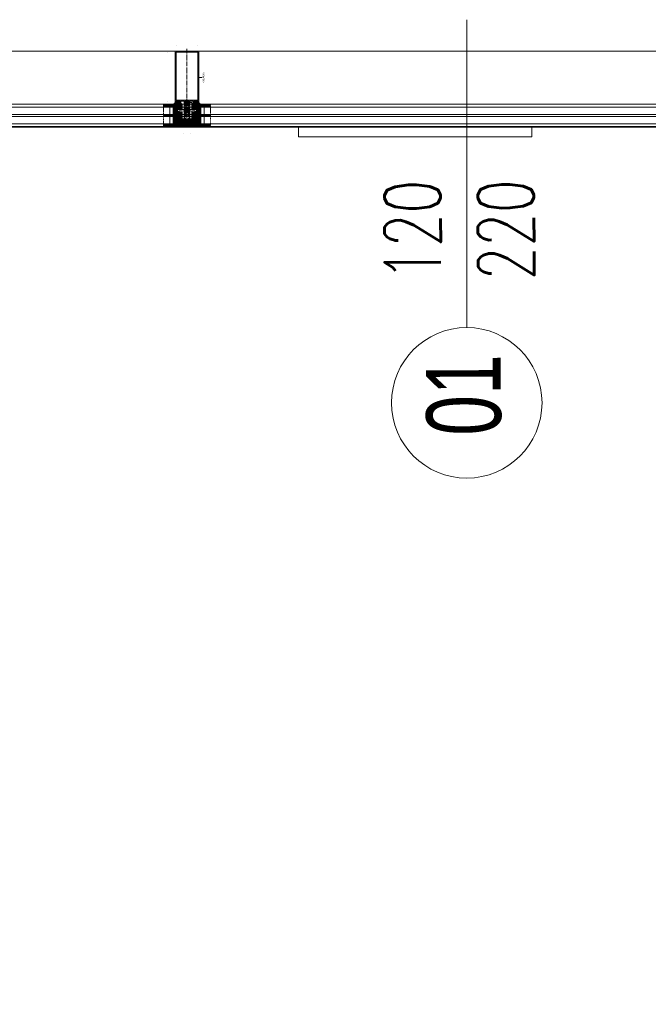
# Model space of a CAD drawing. Header units: inches. Extents: x 0 to 111471, y -105323 to 11070.
# Tile 167 of 256: x 43855 to 43990, y -28059 to -27848. Entities that reach past the tile are written whole.
import ezdxf
from ezdxf.enums import TextEntityAlignment as Align

# ---------------------------------------------------------------- set-up
doc = ezdxf.new("R2010")
doc.units = ezdxf.units.IN
doc.header["$MEASUREMENT"] = 0
for name, pattern in [('DIVIDE', [5.3, 2, -1, 0.15, -1, 0.15, -1]), ('gen3', [6.25, 4.75, -1.5]), ('GEN7', [13.75, 9.75, -1.5, 1, -1.5])]:
    doc.linetypes.add(name, pattern=pattern)
for name, color, linetype, lineweight in [('888 drzwi i okna', 4, 'Continuous', 0), ('888 opisy', 3, 'Continuous', 0), ('888 projektowane elementy', 6, 'Continuous', 13), ('888 sciany istniejące', 2, 'Continuous', 35), ('888 widok', 8, 'Continuous', 0), ('888 wymiary', 1, 'Continuous', 0), ('MB-inne', 8, 'Continuous', 9), ('MB-kreskowanie', 8, 'Continuous', 5), ('MB-opisy', 120, 'Continuous', 9), ('MB-osie', 4, 'GEN7', 5), ('MB-profile', 7, 'Continuous', 9), ('MB-szyby', 4, 'Continuous', 9), ('MB-urwania', 1, 'DIVIDE', 5), ('MB-uszczelki_tworzywa', 8, 'Continuous', 9), ('MB-wymiary', 145, 'Continuous', 9), ('Wymiary', 85, 'Continuous', 18)]:
    doc.layers.add(name, color=color, linetype=linetype, lineweight=lineweight)
doc.styles.add('ARIALCE', font='arial.ttf', dxfattribs={"width": 0.8})
doc.styles.get("Standard").update_dxf_attribs({"font": 'arial.ttf'})
doc.styles.add('TS 100_opisy', font='romans.shx', dxfattribs={"width": 0.7, "height": 16})
doc.styles.add('TS 100_wymiary', font='romans.shx', dxfattribs={"width": 0.7, "height": 16})
doc.dimstyles.new('Dim Style 100', dxfattribs={"dimtxt": 16, "dimasz": 12, "dimexe": 12, "dimexo": 2, "dimgap": 10, "dimtad": 1, "dimdec": 0, "dimzin": 9, "dimtxsty": 'TS 100_wymiary', "dimblk": 'ARCHTICK', "dimcen": 2.5, "dimdle": 12, "dimclrd": 256, "dimclrt": 2, "dimadec": 0, "dimazin": 2, "dimtfac": 1, "dimtdec": 0, "dimtix": 1, "dimtmove": 2, "dimatfit": 3, "dimfxl": 0, "dimlwd": -1, "dimarcsym": 0})
doc.dimstyles.new('MB_KDA_2.5', dxfattribs={"dimtxt": 2.5, "dimasz": 2.5, "dimexe": 1, "dimexo": 1, "dimgap": 1, "dimtad": 1, "dimdec": 1, "dimdsep": 46, "dimtxsty": 'Standard', "dimcen": 0, "dimclrd": 256, "dimclre": 256, "dimclrt": 2, "dimadec": 0, "dimazin": 2, "dimtp": 0.1, "dimtm": 0.1, "dimtfac": 0.71, "dimtdec": 1, "dimtmove": 0, "dimatfit": 3, "dimfxl": 0, "dimtzin": 0, "dimlwd": -1, "dimlwe": -1, "dimarcsym": 0})
pattern_1 = [(315, (-204.003, -193.6241), (1.3470384, -3e-16), [0.9525, -0.9525])]
pattern_2 = [(0.033944, (-4153.1781, -852.2568), (0.23784281, 0.47639099), [0, -0.47625])]
pattern_3 = [(45, (-204.003, 93.6241), (1.3470384, -2e-16), [0.9525, -0.9525])]

# ---------------------------------------------------------------- blocks, each defined once
blk = doc.blocks.new('K430492X')
at = {"layer": 'MB-kreskowanie'}
h = blk.add_hatch(color=0, dxfattribs=at)
h.paths.add_polyline_path([(-109.2, 25), (-109.5, 24.7), (-109.5, 22.5), (-109, 22), (-108.5, 22), (-108.5, 23.5), (-106.5, 23.5), (-106.5, 19.7), (-106.3, 19.5), (-106.5, 19.2), (-106.5, 15.5), (-108.5, 15.5), (-108.5, 17), (-109, 17), (-109.5, 16.5), (-109.5, 13), (-108.5, 13), (-108.5, 14), (-106.5, 14), (-106.5, 6.5), (-107, 6), (-124.2, 6), (-124.5, 5.7), (-124.5, 4), (-124, 3.5), (-123, 3.5), (-123, 4.5), (-121, 4.5), (-120.5, 4), (-120.5, 2.7), (-118.9, 0), (-120.5, -2.8), (-120.5, -4), (-121, -4.5), (-123, -4.5), (-123, -3.5), (-124, -3.5), (-124.5, -4), (-124.5, -5.7), (-124.2, -6), (-107, -6), (-106.5, -6.5), (-106.5, -14), (-108.5, -14), (-108.5, -13), (-109.5, -13), (-109.5, -16.5), (-109, -17), (-108.5, -17), (-108.5, -15.5), (-106.5, -15.5), (-106.5, -19.2), (-106.3, -19.5), (-106.5, -19.7), (-106.5, -23.5), (-108.5, -23.5), (-108.5, -22), (-109, -22), (-109.5, -22.5), (-109.5, -24.7), (-109.2, -25), (-0.5, -25, 0.413925), (0, -24.5), (0, 24.5, 0.413925), (-0.5, 25)])
h.paths.add_polyline_path([(-3, 22.9), (-2.5, 22.4), (-2.5, -22.4), (-3, -22.9), (-104, -22.9), (-104.5, -22.4), (-104.5, 22.4), (-104, 22.9)], flags=16)
h.paths.add_polyline_path([(-106.4, 3.6), (-105.5, 0), (-106.4, -3.6), (-106.9, -4), (-116.9, -4), (-117.3, -3.2), (-115.9, -0.8), (-115.9, 0.8), (-117.3, 3.2), (-116.9, 4), (-106.9, 4)], flags=16)
at = {"layer": 'MB-profile'}
blk.add_lwpolyline([(-0.5, -25), (-109.2, -25), (-109.5, -24.7), (-109.5, -22.5), (-109, -22), (-108.5, -22), (-108.5, -23.5), (-106.5, -23.5), (-106.5, -19.7), (-106.3, -19.5), (-106.5, -19.2), (-106.5, -15.5), (-108.5, -15.5), (-108.5, -17), (-109, -17), (-109.5, -16.5), (-109.5, -13), (-108.5, -13), (-108.5, -14), (-106.5, -14), (-106.5, -6.5), (-107, -6), (-124.2, -6), (-124.5, -5.7), (-124.5, -4), (-124, -3.5), (-123, -3.5), (-123, -4.5), (-121, -4.5), (-120.5, -4), (-120.5, -2.8), (-118.9, 0), (-120.5, 2.7), (-120.5, 4), (-121, 4.5), (-123, 4.5), (-123, 3.5), (-124, 3.5), (-124.5, 4), (-124.5, 5.7), (-124.2, 6), (-107, 6), (-106.5, 6.5), (-106.5, 14), (-108.5, 14), (-108.5, 13), (-109.5, 13), (-109.5, 16.5), (-109, 17), (-108.5, 17), (-108.5, 15.5), (-106.5, 15.5), (-106.5, 19.2), (-106.3, 19.5), (-106.5, 19.7), (-106.5, 23.5), (-108.5, 23.5), (-108.5, 22), (-109, 22), (-109.5, 22.5), (-109.5, 24.7), (-109.2, 25), (-0.5, 25, -0.414502), (0, 24.5), (0, -24.5, -0.414502)], format="xyb", close=True, dxfattribs=at)
for points in [[(-3, -22.9), (-104, -22.9), (-104.5, -22.4), (-104.5, 22.4), (-104, 22.9), (-3, 22.9), (-2.5, 22.4), (-2.5, -22.4)], [(-106.4, -3.6), (-106.9, -4), (-116.9, -4), (-117.3, -3.2), (-115.9, -0.8), (-115.9, 0.8), (-117.3, 3.2), (-116.9, 4), (-106.9, 4), (-106.4, 3.6), (-105.5, 0)]]:
    blk.add_lwpolyline(points, close=True, dxfattribs=at)
blk = doc.blocks.new('*D597')
at = {"layer": 'Defpoints', "color": 0, "ltscale": 0.01}
for p in [(52, -74.7), (161.5, -74.5), (52, -92)]:
    blk.add_point(p, dxfattribs=at)
at = {"layer": 'MB-wymiary'}
for p, q in [((52, -75.7), (52, -93)), ((161.5, -75.5), (161.5, -93)), ((159, -92), (54.5, -92))]:
    blk.add_line(p, q, dxfattribs=at)
at = {"layer": 'MB-wymiary', "ltscale": 0.01}
for points in [[(54.5, -91.6), (54.5, -92.4), (52, -92)], [(159, -92.4), (159, -91.6), (161.5, -92)]]:
    blk.add_solid(points, dxfattribs=at)
at = {"layer": 'MB-wymiary', "color": 2, "ltscale": 0.01, "insert": (106.8, -89.7), "char_height": 2.5, "attachment_point": 5}
blk.add_mtext('110', dxfattribs=at)
blk = doc.blocks.new('*D598')
at = {"layer": 'Defpoints', "color": 0, "ltscale": 0.01}
for p in [(147.1, -25), (173.9, -25), (147.1, -75)]:
    blk.add_point(p, dxfattribs=at)
at = {"layer": 'MB-wymiary'}
for p, q in [((148.1, -25), (174.9, -25)), ((173.9, -72.5), (173.9, -27.5)), ((148.1, -75), (174.9, -75))]:
    blk.add_line(p, q, dxfattribs=at)
at = {"layer": 'MB-wymiary', "ltscale": 0.01}
for points in [[(174.3, -27.5), (173.5, -27.5), (173.9, -25)], [(173.5, -72.5), (174.3, -72.5), (173.9, -75)]]:
    blk.add_solid(points, dxfattribs=at)
at = {"layer": 'MB-wymiary', "color": 2, "ltscale": 0.01, "insert": (171.7, -50), "char_height": 2.5, "attachment_point": 5, "rotation": 90}
blk.add_mtext('50', dxfattribs=at)
blk = doc.blocks.new('120900')
at = {"layer": 'MB-kreskowanie'}
h = blk.add_hatch(dxfattribs=at)
h.set_pattern_fill('DOTS', color=256, scale=0.3, angle=90.0339, style=0)
h.set_pattern_definition([(90.033944, (778.75693, -4206.1781), (-0.47639099, 0.23784281), [0, -0.47625])])
h.paths.add_polyline_path([(-6.2, 1.7, -0.244698), (-6, 1.8), (-5.6, 1.8, -0.117863), (-5.4, 1.8, 0.255673), (-2.6, 1.8, -0.117863), (-2.4, 1.8), (-2, 1.8, -0.244698), (-1.8, 1.7), (-1, 0.6, -0.520567), (-1.1, 0.3), (-1.5, 0.2), (-1.5, -1), (-2.5, -1), (-2.5, 0.7, 0.496188), (-2.8, 0.9, -0.136548), (-5.2, 0.9, 0.502247), (-5.5, 0.7), (-5.5, -1), (-6.5, -1), (-6.5, 0.2), (-6.9, 0.3, -0.520567), (-7, 0.6)])
h.paths.add_polyline_path([(-9.5, -1.3, -0.414214), (-9.2, -1), (-7.3, -1, -0.267949), (-7.1, -1.2, 0.767327), (-6.5, -1), (-5.5, -1), (-5.5, -1.3, 0.414214), (-5.3, -1.5), (-2.7, -1.5, 0.414214), (-2.5, -1.3), (-2.5, -1), (-1.5, -1, 0.767327), (-0.9, -1.2, -0.267949), (-0.7, -1), (1.2, -1, -0.414214), (1.5, -1.3, 0.218991), (4.8, -4.2, -0.885567), (4.5, -5, -0.160479), (1, -3.3, 0.21435), (0.2, -3), (-1.4, -3, 0.674934), (-1.6, -3.5, 0.163474), (0.2, -4.4, -1), (0.2, -5, -0.19206), (-3.5, -3.2, 0.293178), (-4, -3, 0.293178), (-4.5, -3.2, -0.19206), (-8.2, -5, -1), (-8.2, -4.4, 0.163474), (-6.4, -3.5, 0.674934), (-6.6, -3), (-8.2, -3, 0.214349), (-9, -3.3, -0.160479), (-12.5, -5, -0.885567), (-12.8, -4.2, 0.226961)])
at = {"layer": 'MB-uszczelki_tworzywa'}
for points in [[(1.5, -1.3, 0.218991), (4.8, -4.2, -0.885567), (4.5, -5, -0.160479), (1, -3.3, 0.21435), (0.2, -3), (-1.4, -3, 0.677436), (-1.6, -3.5, 0.163474), (0.2, -4.4, -1), (0.2, -5, -0.19206), (-3.5, -3.2, 0.293178), (-4, -3, 0.293178), (-4.5, -3.2, -0.19206), (-8.2, -5, -1), (-8.2, -4.4, 0.163474), (-6.4, -3.5, 0.677436), (-6.6, -3), (-8.2, -3, 0.21435), (-9, -3.3, -0.160479), (-12.5, -5, -0.885567), (-12.8, -4.2, 0.226961), (-9.5, -1.3, -0.414214), (-9.2, -1), (-7.3, -1, -0.267949), (-7.1, -1.2, 0.767327), (-6.5, -1), (-6.5, 0.2), (-6.9, 0.3, -0.520567), (-7, 0.6), (-6.2, 1.7, -0.244698), (-6, 1.8), (-5.6, 1.8, -0.117863), (-5.4, 1.8, 0.255673), (-2.6, 1.8, -0.117863), (-2.4, 1.8), (-2, 1.8, -0.244698), (-1.8, 1.7), (-1, 0.6, -0.520567), (-1.1, 0.3), (-1.5, 0.2), (-1.5, -1, 0.767327), (-0.9, -1.2, -0.267949), (-0.7, -1), (1.2, -1, -0.414214)], [(-2.5, -1.3), (-2.5, 0.7, 0.490314), (-2.7, 0.9, -0.137178), (-5.2, 0.9, 0.490314), (-5.5, 0.7), (-5.5, -1.3, 0.414214), (-5.3, -1.5), (-2.7, -1.5, 0.414214)]]:
    blk.add_lwpolyline(points, format="xyb", close=True, dxfattribs=at)
blk = doc.blocks.new('*D599')
at = {"layer": 'Defpoints', "color": 0, "ltscale": 0.01}
for p in [(2.1, -40), (-13.3, -60), (2, -60)]:
    blk.add_point(p, dxfattribs=at)
at = {"layer": 'MB-wymiary'}
for p, q in [((1.1, -40), (-14.3, -40)), ((1, -60), (-14.3, -60)), ((-13.3, -42.5), (-13.3, -57.5))]:
    blk.add_line(p, q, dxfattribs=at)
at = {"layer": 'MB-wymiary', "ltscale": 0.01}
for points in [[(-12.9, -42.5), (-13.8, -42.5), (-13.3, -40)], [(-13.8, -57.5), (-12.9, -57.5), (-13.3, -60)]]:
    blk.add_solid(points, dxfattribs=at)
at = {"layer": 'MB-wymiary', "color": 2, "ltscale": 0.01, "insert": (-15.6, -50), "char_height": 2.5, "attachment_point": 5, "rotation": 90}
blk.add_mtext('20', dxfattribs=at)
blk = doc.blocks.new('_ArchTick')
at = {"layer": 'Wymiary', "color": 0, "const_width": 0.15}
blk.add_lwpolyline([(-0.5, -0.5), (0.5, 0.5)], dxfattribs=at)
blk = doc.blocks.new('*D697')
at = {"layer": '888 wymiary', "color": 0, "lineweight": -2, "ltscale": 0.01}
for p, q in [((43770.71, -28131.52), (43770.71, -28163.52)), ((43890.75, -28131.52), (43890.75, -28163.52))]:
    blk.add_line(p, q, dxfattribs=at)
at = {"layer": '888 wymiary', "ltscale": 0.01}
blk.add_line((43758.71, -28151.52), (43902.75, -28151.52), dxfattribs=at)
at = {"layer": 'Defpoints', "color": 0}
for p in [(43770.71, -27865.71), (43890.75, -27864.86), (43890.75, -28151.52)]:
    blk.add_point(p, dxfattribs=at)
at = {"layer": '888 wymiary', "linetype": 'ByBlock', "xscale": 12, "yscale": 12, "zscale": 12, "rotation": 180}
blk.add_blockref('_ArchTick', (43770.71, -28151.52), dxfattribs=at)
at = {"layer": '888 wymiary', "linetype": 'ByBlock', "xscale": 12, "yscale": 12, "zscale": 12}
blk.add_blockref('_ArchTick', (43890.75, -28151.52), dxfattribs=at)
at = {"layer": '888 wymiary', "color": 2, "ltscale": 0.01, "insert": (43830.73, -28133.52), "char_height": 16, "attachment_point": 5, "style": 'TS 100_wymiary'}
blk.add_mtext('120', dxfattribs=at)
blk = doc.blocks.new('*D698')
at = {"layer": '888 wymiary', "color": 0, "lineweight": -2, "ltscale": 0.01}
for p, q in [((43890.75, -28130.69), (43890.75, -28162.69)), ((44010.75, -28130.69), (44010.75, -28162.69))]:
    blk.add_line(p, q, dxfattribs=at)
at = {"layer": '888 wymiary', "ltscale": 0.01}
blk.add_line((43878.75, -28150.69), (44022.75, -28150.69), dxfattribs=at)
at = {"layer": 'Defpoints', "color": 0}
for p in [(44010.75, -27864.04), (43890.75, -27864.86), (44010.75, -28150.69)]:
    blk.add_point(p, dxfattribs=at)
at = {"layer": '888 wymiary', "linetype": 'ByBlock', "xscale": 12, "yscale": 12, "zscale": 12, "rotation": 180}
blk.add_blockref('_ArchTick', (43890.75, -28150.69), dxfattribs=at)
at = {"layer": '888 wymiary', "linetype": 'ByBlock', "xscale": 12, "yscale": 12, "zscale": 12}
blk.add_blockref('_ArchTick', (44010.75, -28150.69), dxfattribs=at)
at = {"layer": '888 wymiary', "color": 2, "ltscale": 0.01, "insert": (43950.75, -28132.69), "char_height": 16, "attachment_point": 5, "style": 'TS 100_wymiary'}
blk.add_mtext('120', dxfattribs=at)
blk = doc.blocks.new('*D708')
at = {"layer": '888 wymiary', "color": 0, "lineweight": -2, "ltscale": 0.01}
for p, q in [((43418.64, -28259.85), (43418.64, -28291.85)), ((45099.62, -28259.85), (45099.62, -28291.85))]:
    blk.add_line(p, q, dxfattribs=at)
at = {"layer": '888 wymiary', "ltscale": 0.01}
blk.add_line((43406.64, -28279.85), (45111.62, -28279.85), dxfattribs=at)
at = {"layer": 'Defpoints', "color": 0}
for p in [(43418.64, -27872.28), (45099.62, -27871.92), (45099.62, -28279.85)]:
    blk.add_point(p, dxfattribs=at)
at = {"layer": '888 wymiary', "linetype": 'ByBlock', "xscale": 12, "yscale": 12, "zscale": 12, "rotation": 180}
blk.add_blockref('_ArchTick', (43418.64, -28279.85), dxfattribs=at)
at = {"layer": '888 wymiary', "linetype": 'ByBlock', "xscale": 12, "yscale": 12, "zscale": 12}
blk.add_blockref('_ArchTick', (45099.62, -28279.85), dxfattribs=at)
at = {"layer": '888 wymiary', "color": 2, "ltscale": 0.01, "insert": (44259.13, -28261.85), "char_height": 16, "attachment_point": 5, "style": 'TS 100_wymiary'}
blk.add_mtext('1681', dxfattribs=at)
blk = doc.blocks.new('*D827')
at = {"layer": '888 wymiary', "color": 0, "lineweight": -2, "ltscale": 0.01}
for p, q in [((43964.62, -28220.23), (43964.62, -28252.23)), ((44004.62, -28220.23), (44004.62, -28252.23))]:
    blk.add_line(p, q, dxfattribs=at)
at = {"layer": '888 wymiary', "ltscale": 0.01}
blk.add_line((44016.62, -28240.23), (43952.62, -28240.23), dxfattribs=at)
at = {"layer": 'Defpoints', "color": 0}
for p in [(43964.62, -27871.92), (44004.62, -27871.92), (43964.62, -28240.23)]:
    blk.add_point(p, dxfattribs=at)
at = {"layer": '888 wymiary', "linetype": 'ByBlock', "xscale": 12, "yscale": 12, "zscale": 12, "rotation": 180}
blk.add_blockref('_ArchTick', (43964.62, -28240.23), dxfattribs=at)
at = {"layer": '888 wymiary', "linetype": 'ByBlock', "xscale": 12, "yscale": 12, "zscale": 12}
blk.add_blockref('_ArchTick', (44004.62, -28240.23), dxfattribs=at)
at = {"layer": '888 wymiary', "color": 2, "ltscale": 0.01, "insert": (43984.62, -28222.23), "char_height": 16, "attachment_point": 5, "style": 'TS 100_wymiary'}
blk.add_mtext('40', dxfattribs=at)
blk = doc.blocks.new('*D828')
at = {"layer": '888 wymiary', "color": 0, "lineweight": -2, "ltscale": 0.01}
for p, q in [((43914.62, -28220.23), (43914.62, -28252.23)), ((43964.62, -28220.23), (43964.62, -28252.23))]:
    blk.add_line(p, q, dxfattribs=at)
at = {"layer": '888 wymiary', "ltscale": 0.01}
blk.add_line((43976.62, -28240.23), (43902.62, -28240.23), dxfattribs=at)
at = {"layer": 'Defpoints', "color": 0}
for p in [(43914.62, -27871.92), (43964.62, -27871.92), (43914.62, -28240.23)]:
    blk.add_point(p, dxfattribs=at)
at = {"layer": '888 wymiary', "linetype": 'ByBlock', "xscale": 12, "yscale": 12, "zscale": 12, "rotation": 180}
blk.add_blockref('_ArchTick', (43914.62, -28240.23), dxfattribs=at)
at = {"layer": '888 wymiary', "linetype": 'ByBlock', "xscale": 12, "yscale": 12, "zscale": 12}
blk.add_blockref('_ArchTick', (43964.62, -28240.23), dxfattribs=at)
at = {"layer": '888 wymiary', "color": 2, "ltscale": 0.01, "insert": (43939.62, -28222.23), "char_height": 16, "attachment_point": 5, "style": 'TS 100_wymiary'}
blk.add_mtext('50', dxfattribs=at)
blk = doc.blocks.new('*D829')
at = {"layer": '888 wymiary', "color": 0, "lineweight": -2, "ltscale": 0.01}
for p, q in [((43834.62, -28220.23), (43834.62, -28252.23)), ((43914.62, -28220.23), (43914.62, -28252.23))]:
    blk.add_line(p, q, dxfattribs=at)
at = {"layer": '888 wymiary', "ltscale": 0.01}
blk.add_line((43926.62, -28240.23), (43822.62, -28240.23), dxfattribs=at)
at = {"layer": 'Defpoints', "color": 0}
for p in [(43834.62, -27871.92), (43914.62, -27871.92), (43834.62, -28240.23)]:
    blk.add_point(p, dxfattribs=at)
at = {"layer": '888 wymiary', "linetype": 'ByBlock', "xscale": 12, "yscale": 12, "zscale": 12, "rotation": 180}
blk.add_blockref('_ArchTick', (43834.62, -28240.23), dxfattribs=at)
at = {"layer": '888 wymiary', "linetype": 'ByBlock', "xscale": 12, "yscale": 12, "zscale": 12}
blk.add_blockref('_ArchTick', (43914.62, -28240.23), dxfattribs=at)
at = {"layer": '888 wymiary', "color": 2, "ltscale": 0.01, "insert": (43874.62, -28222.23), "char_height": 16, "attachment_point": 5, "style": 'TS 100_wymiary'}
blk.add_mtext('80', dxfattribs=at)
blk = doc.blocks.new('G$C0AADE25E')
at = {"layer": 'MB-kreskowanie'}
h = blk.add_hatch(dxfattribs=at)
h.set_pattern_fill('DASH', color=256, scale=0.3, angle=315, style=0)
h.set_pattern_definition([(135, (-89.4117, -467.5632), (-3e-17, 1.3470384), [0.9525, -0.9525])])
h.paths.add_polyline_path([(22, -20.8), (6, -20.8), (6, -40), (22, -40)])
h = blk.add_hatch(dxfattribs=at)
h.set_pattern_fill('DASH', color=256, scale=0.3, angle=315, style=0)
h.set_pattern_definition(pattern_1)
h.paths.add_polyline_path([(26, -20.8), (26, -26.8), (42, -26.8), (42, -20.8)])
h = blk.add_hatch(dxfattribs=at)
h.set_pattern_fill('HEX', color=256, scale=0.2, angle=135, style=0)
h.set_pattern_definition([(135, (-103.4117, 367.5632), (-0.7777128, -0.7777128), [0.635, -1.27]), (255, (-103.4117, 367.5632), (1.0623755, -0.2846626), [0.635, -1.27]), (195, (-103.8607, 368.0122), (0.2846626, -1.0623755), [0.635, -1.27])])
h.paths.add_polyline_path([(7, -60), (17, -60), (17, -40), (7, -40)])
h = blk.add_hatch(dxfattribs=at)
h.set_pattern_fill('DASH', color=256, scale=0.3, angle=315, style=0)
h.set_pattern_definition(pattern_1)
h.paths.add_polyline_path([(38.2, -40), (40, -40), (42, -40), (42, -26.8), (36.2, -26.8, -0.414214), (38.2, -28.8)])
h.paths.add_polyline_path([(26, -40), (29.8, -40), (29.8, -28.8, -0.414214), (31.8, -26.8), (26, -26.8)])
h = blk.add_hatch(dxfattribs=at)
h.set_pattern_fill('DOTS', color=256, scale=0.3, angle=0.0339, style=0)
h.set_pattern_definition(pattern_2)
h.paths.add_polyline_path([(54.7, -32.7, 0.244698), (54.8, -32.5), (54.8, -32.1, 0.117863), (54.8, -31.9, -0.255673), (54.8, -29.1, 0.117863), (54.8, -28.9), (54.8, -28.5, 0.244698), (54.7, -28.3), (53.6, -27.5, 0.520567), (53.3, -27.6), (53.2, -28), (52, -28), (52, -29), (53.7, -29, -0.496188), (53.9, -29.3, 0.136548), (53.9, -31.7, -0.502247), (53.7, -32), (52, -32), (52, -33), (53.2, -33), (53.3, -33.4, 0.520567), (53.6, -33.5)])
h.paths.add_polyline_path([(51.7, -36, 0.414214), (52, -35.7), (52, -33.8, 0.267949), (51.8, -33.6, -0.767327), (52, -33), (52, -32), (51.7, -32, -0.414214), (51.5, -31.8), (51.5, -29.2, -0.414214), (51.7, -29), (52, -29), (52, -28, -0.767327), (51.8, -27.4, 0.267949), (52, -27.2), (52, -25.3, 0.414214), (51.7, -25, -0.218991), (48.8, -21.7, 0.885567), (48, -22, 0.160479), (49.7, -25.5, -0.21435), (50, -26.3), (50, -27.9, -0.674934), (49.5, -28.1, -0.163474), (48.6, -26.3, 1), (48, -26.3, 0.19206), (49.8, -30, -0.293178), (50, -30.5, -0.293178), (49.8, -31, 0.19206), (48, -34.7, 1), (48.6, -34.7, -0.163474), (49.5, -32.9, -0.674934), (50, -33.1), (50, -34.7, -0.214349), (49.7, -35.5, 0.160479), (48, -39, 0.885567), (48.8, -39.3, -0.226961)])
h = blk.add_hatch(dxfattribs=at)
h.set_pattern_fill('DASH', color=256, scale=0.3, angle=225, style=0)
h.set_pattern_definition([(225, (-89.4117, 367.5632), (-6e-16, -1.3470384), [0.9525, -0.9525])])
h.paths.add_polyline_path([(6, -60), (6, -79.2), (22, -79.2), (22, -60)])
h = blk.add_hatch(dxfattribs=at)
h.set_pattern_fill('_U', color=256, angle=315, style=0, double=1, pattern_type=0)
h.set_pattern_definition([(315, (-2146.2895, 2427.8375), (0.70710678, 0.70710678), []), (45, (-2146.2895, 2427.8375), (-0.70710678, 0.70710678), [])])
h.paths.add_polyline_path([(23.5, -52.6), (23.2, -52.3), (23.2, -47.7), (23.5, -47.4), (25, -47.4), (28.4, -47.4), (28.4, -46.8), (28.2, -46.4), (27.4, -45.9), (26.9, -46.7), (25, -46.7), (23.5, -46.7), (23.2, -46.1), (23.2, -45.7), (23.4, -45.4), (25, -45), (25, -44), (17, -44), (17, -46), (17.5, -46.5), (18.4, -46.5), (18.4, -45.5), (21.3, -45.5), (22.2, -46.5), (22.2, -49.1), (22.7, -50), (22.2, -50.9), (22.2, -53.5), (21.3, -54.5), (18.4, -54.5), (18.4, -53.5), (17.5, -53.5), (17, -54), (17, -56), (25, -56), (25, -55), (23.4, -54.6), (23.2, -54.3), (23.2, -53.8), (23.5, -53.3), (25, -53.3), (26.9, -53.3), (27.4, -54), (28.2, -53.6), (28.4, -53.2), (28.4, -52.5), (25, -52.6)])
h = blk.add_hatch(dxfattribs=at)
h.set_pattern_fill('_U', color=256, angle=315, style=0, double=1, pattern_type=0)
h.set_pattern_definition([(315, (-2134.2895, 2427.8375), (0.70710678, 0.70710678), []), (45, (-2134.2895, 2427.8375), (-0.70710678, 0.70710678), [])])
h.paths.add_polyline_path([(35.5, -52.6), (35.2, -52.3), (35.2, -47.7), (35.5, -47.4), (37, -47.4), (40.4, -47.4), (40.4, -46.8), (40.2, -46.4), (39.4, -45.9), (38.9, -46.7), (37, -46.7), (35.5, -46.7), (35.2, -46.1), (35.2, -45.7), (35.4, -45.4), (37, -45), (37, -44), (25, -44), (25, -46), (25.5, -46.5), (26.4, -46.5), (26.4, -45.5), (33.3, -45.5), (34.2, -46.5), (34.2, -49.1), (34.7, -50), (34.2, -50.9), (34.2, -53.5), (33.3, -54.5), (26.4, -54.5), (26.4, -53.5), (25.5, -53.5), (25, -54), (25, -56), (37, -56), (37, -55), (35.4, -54.6), (35.2, -54.3), (35.2, -53.8), (35.5, -53.3), (37, -53.3), (38.9, -53.3), (39.4, -54), (40.2, -53.6), (40.4, -53.2), (40.4, -52.5), (37, -52.6)])
h = blk.add_hatch(dxfattribs=at)
h.set_pattern_fill('DASH', color=256, scale=0.3, angle=225, style=0)
h.set_pattern_definition(pattern_3)
h.paths.add_polyline_path([(38.2, -71.2, -0.414214), (36.2, -73.2), (42, -73.2), (42, -60), (40, -60), (38.2, -60)])
h.paths.add_polyline_path([(26, -73.2), (31.8, -73.2, -0.414214), (29.8, -71.2), (29.8, -60), (26, -60)])
h = blk.add_hatch(dxfattribs=at)
h.set_pattern_fill('DOTS', color=256, scale=0.3, angle=0.0339, style=0)
h.set_pattern_definition(pattern_2)
h.paths.add_polyline_path([(54.7, -67.3, -0.244698), (54.8, -67.5), (54.8, -67.9, -0.117863), (54.8, -68.1, 0.255673), (54.8, -70.9, -0.117863), (54.8, -71.1), (54.8, -71.5, -0.244698), (54.7, -71.7), (53.6, -72.5, -0.520567), (53.3, -72.4), (53.2, -72), (52, -72), (52, -71), (53.7, -71, 0.496188), (53.9, -70.7, -0.136548), (53.9, -68.3, 0.502247), (53.7, -68), (52, -68), (52, -67), (53.2, -67), (53.3, -66.6, -0.520567), (53.6, -66.5)])
h.paths.add_polyline_path([(51.7, -64, -0.414214), (52, -64.3), (52, -66.2, -0.267949), (51.8, -66.4, 0.767327), (52, -67), (52, -68), (51.7, -68, 0.414214), (51.5, -68.2), (51.5, -70.8, 0.414214), (51.7, -71), (52, -71), (52, -72, 0.767327), (51.8, -72.6, -0.267949), (52, -72.8), (52, -74.7, -0.414214), (51.7, -75, 0.218991), (48.8, -78.3, -0.885567), (48, -78, -0.160479), (49.7, -74.5, 0.21435), (50, -73.7), (50, -72.1, 0.674934), (49.5, -71.9, 0.163474), (48.6, -73.7, -1), (48, -73.7, -0.19206), (49.8, -70, 0.293178), (50, -69.5, 0.293178), (49.8, -69, -0.19206), (48, -65.3, -1), (48.6, -65.3, 0.163474), (49.5, -67.1, 0.674934), (50, -66.9), (50, -65.3, 0.214349), (49.7, -64.5, -0.160479), (48, -61, -0.885567), (48.8, -60.7, 0.226961)])
h = blk.add_hatch(dxfattribs=at)
h.set_pattern_fill('DASH', color=256, scale=0.3, angle=225, style=0)
h.set_pattern_definition(pattern_3)
h.paths.add_polyline_path([(42, -79.2), (42, -73.2), (26, -73.2), (26, -79.2)])
at = {"layer": 'MB-inne'}
for p, q in [((30.5, -45.7), (30.5, -54.3)), ((31, -45.7), (31, -54.3)), ((33.3, -47.7), (31.4, -45.8)), ((33.3, -52.3), (31.4, -54.2)), ((33.2, -47.6), (33.2, -52.4))]:
    blk.add_line(p, q, dxfattribs=at)
at = {"layer": 'MB-inne', "linetype": 'Continuous'}
for p, q in [((35.5, -48.1), (37.5, -48.1)), ((35.5, -51.9), (37.5, -51.9)), ((37.5, -48.1), (38, -47.6)), ((37.5, -48.1), (41.5, -48.1)), ((37.5, -51.9), (37.5, -48.1)), ((37.5, -51.9), (38, -52.4)), ((37.5, -51.9), (41.5, -51.9)), ((38, -52.4), (38, -47.6)), ((38, -47.6), (41.2, -47.6)), ((38, -52.4), (41.2, -52.4)), ((44.7, -47.6), (48.6, -47.6)), ((44.7, -52.4), (48.6, -52.4)), ((45, -48.1), (49.1, -48.1)), ((45, -51.9), (49.1, -51.9)), ((48.6, -52.4), (48.6, -47.6)), ((49.1, -48.1), (48.6, -47.6)), ((49.1, -51.9), (48.6, -52.4)), ((49.1, -48.1), (54.5, -48.1)), ((49.1, -51.9), (49.1, -48.1)), ((49.1, -48.8), (54.1, -50.3)), ((49.1, -51.9), (54.5, -51.9)), ((55.5, -49.8), (54.5, -48.1)), ((55.5, -50.2), (54.5, -51.9)), ((55.5, -50.2), (54.9, -50.5)), ((55.5, -49.8), (55.5, -50.2))]:
    blk.add_line(p, q, dxfattribs=at)
at = {"layer": 'MB-inne', "linetype": 'gen3'}
for p in [(49.1, -48.3), (55.5, -50.2)]:
    blk.add_line(p, (54.3, -48.3), dxfattribs=at)
at = {"layer": 'MB-inne'}
for points in [[(31, -45.7), (31, -49.5, 0.198912)], [(35.6, -52.6, -0.132252), (35.5, -52.3), (35.5, -47.7, -0.132253), (35.6, -47.4)]]:
    blk.add_lwpolyline(points, format="xyb", dxfattribs=at)
at = {"layer": 'MB-inne', "linetype": 'Continuous', "extrusion": (-1.83691e-16, -2.22045e-16, -1)}
blk.add_arc((-54.7, -49), 1.46, 260, 294.7886, dxfattribs=at)
at = {"layer": 'MB-inne', "linetype": 'Continuous'}
blk.add_arc((56.2, -51.2), 1.83, 155.1869, 202.5202, dxfattribs=at)
at = {"layer": 'MB-kreskowanie'}
for p, q in [((1, 0), (1, -40)), ((2, 0), (2, -40)), ((3, 0), (3, -40)), ((4, 0), (4, -40)), ((5, 0), (5, -40)), ((23, 0), (23, -40)), ((24, 0), (24, -40)), ((25, 0), (25, -40)), ((43, 0), (43, -40)), ((44, 0), (44, -40)), ((45, 0), (45, -40)), ((46, 0), (46, -40)), ((47, 0), (47, -40)), ((1, -100), (1, -60)), ((2, -100), (2, -60)), ((3, -100), (3, -60)), ((4, -100), (4, -60)), ((5, -100), (5, -60)), ((23, -100), (23, -60)), ((24, -100), (24, -60)), ((25, -100), (25, -60)), ((43, -100), (43, -60)), ((44, -100), (44, -60)), ((45, -100), (45, -60)), ((46, -100), (46, -60)), ((47, -100), (47, -60))]:
    blk.add_line(p, q, dxfattribs=at)
for centre, start, end in [((-120.7, -50), 354.7949, 5.2051), ((-119.7, -50), 355.2692, 4.7308), ((-118.7, -50), 355.2692, 4.7308), ((-117.7, -50), 355.2692, 4.7308), ((-116.7, -50), 355.2692, 4.7308), ((-115.7, -50), 355.2692, 4.7308), ((-114.7, -50), 355.2692, 4.7308)]:
    blk.add_arc(centre, 121.2, start, end, dxfattribs=at)
at = {"layer": 'MB-osie'}
blk.add_line((166.3, -50), (17.8, -50), dxfattribs=at)
at = {"layer": 'MB-profile'}
for points in [[(30.5, -40), (30, -40, -0.414214), (29.8, -39.8), (29.8, -28.8, -0.414214), (31.8, -26.8), (36.2, -26.8, -0.414214), (38.2, -28.8), (38.2, -39.8, -0.414214), (38, -40), (37.5, -40, -0.414214), (37, -39.5), (37, -29, 0.414214), (36, -28), (34.4, -28, 0.198912), (34.2, -28.1), (34.1, -28.1, -0.414214), (33.9, -28.1), (33.8, -28.1, 0.198912), (33.6, -28), (32, -28, 0.414214), (31, -29), (31, -39.5, -0.414214)], [(35.5, -30, -0.414214), (37, -31.5), (37, -46.4), (37.1, -46.6), (37.4, -46.7), (37.5, -46.9), (37.5, -47), (37.3, -47.2), (36, -47.2), (35.5, -47.7), (35.5, -48.1), (35.5, -51.9), (35.5, -52.3), (36, -52.8), (37.3, -52.8), (37.5, -53), (37.5, -53.1), (37.4, -53.3), (37.1, -53.4), (37, -53.6), (37, -68.5, -0.414214), (35.5, -70), (33.5, -70, -1), (33.5, -67), (34, -67), (34.3, -66.7), (34.3, -62.2), (34.3, -61.8), (33.1, -56.8), (32.1, -56), (31.5, -56), (31, -55.5), (31, -50.5), (31.1, -50.3), (31.2, -50.2), (31.2, -49.8), (31.1, -49.7), (31, -49.5), (31, -44.5), (31.5, -44), (32.1, -44), (33.1, -43.2), (34.3, -38.2), (34.3, -37.8), (34.3, -33.3), (34, -33), (33.5, -33, -1), (33.5, -30)], [(30.5, -60), (30, -60, 0.414214), (29.8, -60.2), (29.8, -71.2, 0.414214), (31.8, -73.2), (36.2, -73.2, 0.414214), (38.2, -71.2), (38.2, -60.2, 0.414214), (38, -60), (37.5, -60, 0.414214), (37, -60.5), (37, -71, -0.414214), (36, -72), (34.4, -72, -0.198912), (34.2, -71.9), (34.1, -71.9, 0.414214), (33.9, -71.9), (33.8, -71.9, -0.198912), (33.6, -72), (32, -72, -0.414214), (31, -71), (31, -60.5, 0.414214)]]:
    blk.add_lwpolyline(points, format="xyb", close=True, dxfattribs=at)
for points in [[(106.2, -75), (52.3, -75), (52, -74.7), (52, -72.5), (52.5, -72), (53, -72), (53, -73.5), (55, -73.5), (55, -69.7), (55.3, -69.5), (55, -69.2), (55, -65.5), (53, -65.5), (53, -67), (52.5, -67), (52, -66.5), (52, -63), (53, -63), (53, -64), (55, -64), (55, -56.5), (54.5, -56), (37.3, -56), (37, -55.7), (37, -54), (37.5, -53.5), (38.5, -53.5), (38.5, -54.5), (40.5, -54.5), (41, -54), (41, -52.8), (42.6, -50), (41, -47.2), (41, -46), (40.5, -45.5), (38.5, -45.5), (38.5, -46.5), (37.5, -46.5), (37, -46), (37, -44.3), (37.3, -44), (54.5, -44), (55, -43.5), (55, -36), (53, -36), (53, -37), (52, -37), (52, -33.5), (52.5, -33), (53, -33), (53, -34.5), (55, -34.5), (55, -30.8), (55.3, -30.5), (55, -30.3), (55, -26.5), (53, -26.5), (53, -28), (52.5, -28), (52, -27.5), (52, -25.3), (52.3, -25), (106.2, -25)], [(106.2, -72.9), (57.5, -72.9), (57, -72.4), (57, -27.6), (57.5, -27.1), (106.2, -27.1)]]:
    blk.add_lwpolyline(points, dxfattribs=at)
blk.add_lwpolyline([(55.1, -53.6), (54.6, -54), (44.6, -54), (44.2, -53.2), (45.6, -50.8), (45.6, -49.2), (44.2, -46.8), (44.6, -46), (54.6, -46), (55.1, -46.4), (56, -50)], close=True, dxfattribs=at)
at = {"layer": 'MB-szyby'}
for p, q in [((0, 0), (0, -39)), ((6, -40), (6, 0)), ((22, 0), (22, -40)), ((26, -40), (26, 0)), ((42, -40), (42, 0)), ((48, 0), (48, -39)), ((26, -20.8), (26, -40)), ((0, -39), (1, -40)), ((1, -40), (6, -40)), ((22, -40), (26, -40)), ((26, -40), (30, -40)), ((38, -40), (40, -40)), ((42, -40), (40, -40)), ((47, -40), (42, -40)), ((48, -39), (47, -40)), ((0, -61), (1, -60)), ((0, -100), (0, -61)), ((1, -60), (6, -60)), ((6, -60), (6, -100)), ((22, -100), (22, -60)), ((22, -60), (26, -60)), ((26, -79.2), (26, -60)), ((26, -60), (30, -60)), ((26, -60), (26, -100)), ((38, -60), (40, -60)), ((42, -60), (40, -60)), ((47, -60), (42, -60)), ((42, -60), (42, -100)), ((48, -61), (47, -60)), ((48, -100), (48, -61))]:
    blk.add_line(p, q, dxfattribs=at)
at = {"layer": 'MB-urwania'}
for p, q in [((48, 0), (0, 0)), ((0, -100), (48, -100))]:
    blk.add_line(p, q, dxfattribs=at)
at = {"layer": 'MB-uszczelki_tworzywa'}
for p, q in [((42, -26.8), (26, -26.8)), ((42, -73.2), (26, -73.2))]:
    blk.add_line(p, q, dxfattribs=at)
for points in [[(6, -20.8), (6, -13.3), (22, -13.3), (22, -20.8)], [(22, -40), (22, -20.8), (6, -20.8), (6, -40)], [(26, -20.8), (26, -13.3), (42, -13.3), (42, -20.8)], [(7, -40), (7, -60), (17, -60), (17, -40)], [(22, -60), (22, -79.2), (6, -79.2), (6, -60)], [(25, -47.4), (23.5, -47.4), (23.2, -47.7), (23.2, -52.3), (23.5, -52.6), (25, -52.6), (28.4, -52.5), (28.4, -53.2), (28.2, -53.6), (27.4, -54), (26.9, -53.3), (25, -53.3), (23.5, -53.3), (23.2, -53.8), (23.2, -54.3), (23.4, -54.6), (25, -55), (25, -56), (17, -56), (17, -54), (17.5, -53.5), (18.4, -53.5), (18.4, -54.5), (21.3, -54.5), (22.2, -53.5), (22.2, -50.9), (22.7, -50), (22.7, -50), (22.7, -50), (22.2, -49.1), (22.2, -46.5), (21.3, -45.5), (18.4, -45.5), (18.4, -46.5), (17.5, -46.5), (17, -46), (17, -44), (25, -44), (25, -45), (23.4, -45.4), (23.2, -45.7), (23.2, -46.1), (23.5, -46.7), (25, -46.7), (26.9, -46.7), (27.4, -45.9), (28.2, -46.4), (28.4, -46.8), (28.4, -47.4)], [(37, -47.4), (35.5, -47.4), (35.2, -47.7), (35.2, -52.3), (35.5, -52.6), (37, -52.6), (40.4, -52.5), (40.4, -53.2), (40.2, -53.6), (39.4, -54), (38.9, -53.3), (37, -53.3), (35.5, -53.3), (35.2, -53.8), (35.2, -54.3), (35.4, -54.6), (37, -55), (37, -56), (25, -56), (25, -54), (25.5, -53.5), (26.4, -53.5), (26.4, -54.5), (33.3, -54.5), (34.2, -53.5), (34.2, -50.9), (34.7, -50), (34.7, -50), (34.7, -50), (34.2, -49.1), (34.2, -46.5), (33.3, -45.5), (26.4, -45.5), (26.4, -46.5), (25.5, -46.5), (25, -46), (25, -44), (37, -44), (37, -45), (35.4, -45.4), (35.2, -45.7), (35.2, -46.1), (35.5, -46.7), (37, -46.7), (38.9, -46.7), (39.4, -45.9), (40.2, -46.4), (40.4, -46.8), (40.4, -47.4)], [(6, -79.2), (6, -86.7), (22, -86.7), (22, -79.2)], [(26, -79.2), (26, -86.7), (42, -86.7), (42, -79.2)]]:
    blk.add_lwpolyline(points, close=True, dxfattribs=at)
for points in [[(33.6, -40), (17, -40)], [(37, -44), (52, -44), (52, -40), (37, -40)], [(17, -44), (32.1, -44)]]:
    blk.add_lwpolyline(points, dxfattribs=at)
for points in [[(51.7, -25, -0.218991), (48.8, -21.7, 0.885567), (48, -22, 0.160479), (49.7, -25.5, -0.21435), (50, -26.3), (50, -27.9, -0.677436), (49.5, -28.1, -0.163474), (48.6, -26.3, 1), (48, -26.3, 0.19206), (49.8, -30, -0.293178), (50, -30.5, -0.293178), (49.8, -31, 0.19206), (48, -34.7, 1), (48.6, -34.7, -0.163474), (49.5, -32.9, -0.677436), (50, -33.1), (50, -34.7, -0.21435), (49.7, -35.5, 0.160479), (48, -39, 0.885567), (48.8, -39.3, -0.226961), (51.7, -36, 0.414214), (52, -35.7), (52, -33.8, 0.267949), (51.8, -33.6, -0.767327), (52, -33), (53.2, -33), (53.3, -33.4, 0.520567), (53.6, -33.5), (54.7, -32.7, 0.244698), (54.8, -32.5), (54.8, -32.1, 0.117863), (54.8, -31.9, -0.255673), (54.8, -29.1, 0.117863), (54.8, -28.9), (54.8, -28.5, 0.244698), (54.7, -28.3), (53.6, -27.5, 0.520567), (53.3, -27.6), (53.2, -28), (52, -28, -0.767327), (51.8, -27.4, 0.267949), (52, -27.2), (52, -25.3, 0.414214)], [(51.7, -29), (53.7, -29, -0.490314), (53.9, -29.2, 0.137178), (53.9, -31.8, -0.490314), (53.7, -32), (51.7, -32, -0.414214), (51.5, -31.8), (51.5, -29.2, -0.414214)], [(51.7, -75, 0.218991), (48.8, -78.3, -0.885567), (48, -78, -0.160479), (49.7, -74.5, 0.21435), (50, -73.7), (50, -72.1, 0.677436), (49.5, -71.9, 0.163474), (48.6, -73.7, -1), (48, -73.7, -0.19206), (49.8, -70, 0.293178), (50, -69.5, 0.293178), (49.8, -69, -0.19206), (48, -65.3, -1), (48.6, -65.3, 0.163474), (49.5, -67.1, 0.677436), (50, -66.9), (50, -65.3, 0.21435), (49.7, -64.5, -0.160479), (48, -61, -0.885567), (48.8, -60.7, 0.226961), (51.7, -64, -0.414214), (52, -64.3), (52, -66.2, -0.267949), (51.8, -66.4, 0.767327), (52, -67), (53.2, -67), (53.3, -66.6, -0.520567), (53.6, -66.5), (54.7, -67.3, -0.244698), (54.8, -67.5), (54.8, -67.9, -0.117863), (54.8, -68.1, 0.255673), (54.8, -70.9, -0.117863), (54.8, -71.1), (54.8, -71.5, -0.244698), (54.7, -71.7), (53.6, -72.5, -0.520567), (53.3, -72.4), (53.2, -72), (52, -72, 0.767327), (51.8, -72.6, -0.267949), (52, -72.8), (52, -74.7, -0.414214)], [(51.7, -71), (53.7, -71, 0.490314), (53.9, -70.8, -0.137178), (53.9, -68.2, 0.490314), (53.7, -68), (51.7, -68, 0.414214), (51.5, -68.2), (51.5, -70.8, 0.414214)]]:
    blk.add_lwpolyline(points, format="xyb", close=True, dxfattribs=at)
blk.add_lwpolyline([(38.5, -46.4), (38.7, -46.4), (38.9, -46.2, -0.391131), (39.1, -46.1), (39.9, -46.4, -0.291473), (40.2, -46.9), (40.2, -47.1, -0.414214), (39.9, -47.4), (35.3, -47.4, 0.414214), (35, -47.7), (35, -52.3, 0.414214), (35.3, -52.6), (39.9, -52.6, -0.414214), (40.2, -52.9), (40.2, -53.1, -0.291473), (39.9, -53.6), (39.1, -53.9, -0.391131), (38.9, -53.8), (38.7, -53.6), (38.5, -53.6)], format="xyb", dxfattribs=at)
at = {"layer": 'MB-wymiary'}
blk.add_line((104.9, -17.6), (104.9, -26.3), dxfattribs=at)
at = {"linetype": 'ByBlock'}
blk.add_blockref('K430492X', (161.5, -50), dxfattribs=at)
at = {"xscale": -1, "rotation": 270}
blk.add_blockref('120900', (53, -26.5), dxfattribs=at)
at = {"rotation": 270}
blk.add_blockref('120900', (53, -73.5), dxfattribs=at)
at = {"layer": 'MB-opisy', "style": 'ARIALCE'}
blk.add_text('K430492X', height=3.5, dxfattribs=at).set_placement((93.4, -15), align=Align.MIDDLE_LEFT)
at = {"layer": 'MB-wymiary'}
for base, p1, p2, picture, middle in [((-13.3, -60), (2.1, -40), (2, -60), '*D599', (-15.6, -50)), ((173.9, -25), (147.1, -75), (147.1, -25), '*D598', (171.7, -50))]:
    dim = blk.add_linear_dim(base=base, p1=p1, p2=p2, angle=90, dimstyle='MB_KDA_2.5', override={"dimdec": 0}, dxfattribs=at)
    dim.commit()
    dim.dimension.update_dxf_attribs({"geometry": picture, "text_midpoint": middle})
dim = blk.add_linear_dim(base=(52.0000229, -92.0168263), p1=(161.5000229, -74.500204), p2=(52.0000229, -74.700204), dimstyle='MB_KDA_2.5', override={"dimdec": 0}, dxfattribs=at)
dim.commit()
dim.dimension.update_dxf_attribs({"geometry": '*D597', "text_midpoint": (106.7500229, -89.7403938)})

msp = doc.modelspace()

# ---------------------------------------------------------------- linework, layer by layer
at = {"layer": '888 drzwi i okna', "ltscale": 0.01}
for points in [[(43950.675, -27913.601), (43950.675, -27847.636)], [(45085.688, -27865.748), (43418.113, -27865.748)], [(45085.688, -27866.351), (43418.064, -27866.351)], [(45085.688, -27867.958), (43418.064, -27867.958)], [(45085.688, -27868.36), (43418.064, -27868.36)], [(45085.688, -27869.968), (43418.064, -27869.968)], [(45085.688, -27870.57), (43415.613, -27870.568), (43378.841, -28047.385)]]:
    msp.add_lwpolyline(points, dxfattribs=at)
msp.add_circle((43950.675, -27929.729), 16.128, dxfattribs=at)
at = {"layer": '888 projektowane elementy', "ltscale": 0.01}
msp.add_lwpolyline([(43964.62, -27870.755), (43964.62, -27872.755), (43914.62, -27872.755), (43914.62, -27870.755)], dxfattribs=at)
at = {"layer": '888 sciany istniejące', "ltscale": 0.01}
msp.add_lwpolyline([(43379.99, -28060.696), (43419.53, -27870.57), (45099.62, -27870.57)], dxfattribs=at)
at = {"layer": '888 widok', "ltscale": 0.01}
msp.add_lwpolyline([(43360.623, -28057.12), (43403.02, -27854.361), (45098.656, -27854.361)], dxfattribs=at)

# ---------------------------------------------------------------- block references
at = {"layer": '888 sciany istniejące', "ltscale": 0.01, "xscale": -0.1004566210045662, "yscale": 0.1004566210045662, "zscale": 0.1004566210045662, "rotation": 270.0000000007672}
msp.add_blockref('G$C0AADE25E', (43895.734, -27870.585), dxfattribs=at)

# ---------------------------------------------------------------- texts
at = {"layer": '888 opisy', "width": 780.26004, "attachment_point": 1, "rotation": 90.31602, "style": 'TS 100_opisy'}
for s, insert, char_height in [('120 \\P220', (43933.128, -27903.6), 12), ('{\\fArial|b0|i0|c238|p34;01}', (43942.022, -27936.803), 16)]:
    msp.add_mtext(s, dxfattribs=dict(at, insert=insert, char_height=char_height))

# ---------------------------------------------------------------- dimensions: what is measured, and where the dimension line sits
at = {"layer": '888 wymiary', "ltscale": 0.01}
for base, p1, p2, picture, middle in [((44010.753, -28150.691), (43890.749, -27864.859), (44010.753, -27864.036), '*D698', (43950.751, -28132.691)), ((43890.749, -28151.521), (43770.711, -27865.708), (43890.749, -27864.859), '*D697', (43830.73, -28133.521)), ((45099.62, -28279.854), (43418.644, -27872.277), (45099.62, -27871.925), '*D708', (44259.132, -28261.854)), ((43834.62, -28240.234), (43914.62, -27871.925), (43834.62, -27871.925), '*D829', (43874.62, -28222.234)), ((43914.62, -28240.234), (43964.62, -27871.925), (43914.62, -27871.925), '*D828', (43939.62, -28222.234)), ((43964.62, -28240.234), (44004.62, -27871.925), (43964.62, -27871.925), '*D827', (43984.62, -28222.234))]:
    dim = msp.add_linear_dim(base=base, p1=p1, p2=p2, dimstyle='Dim Style 100', dxfattribs=at)
    dim.commit()
    dim.dimension.update_dxf_attribs({"geometry": picture, "text_midpoint": middle})

doc.saveas('drawing.dxf')
